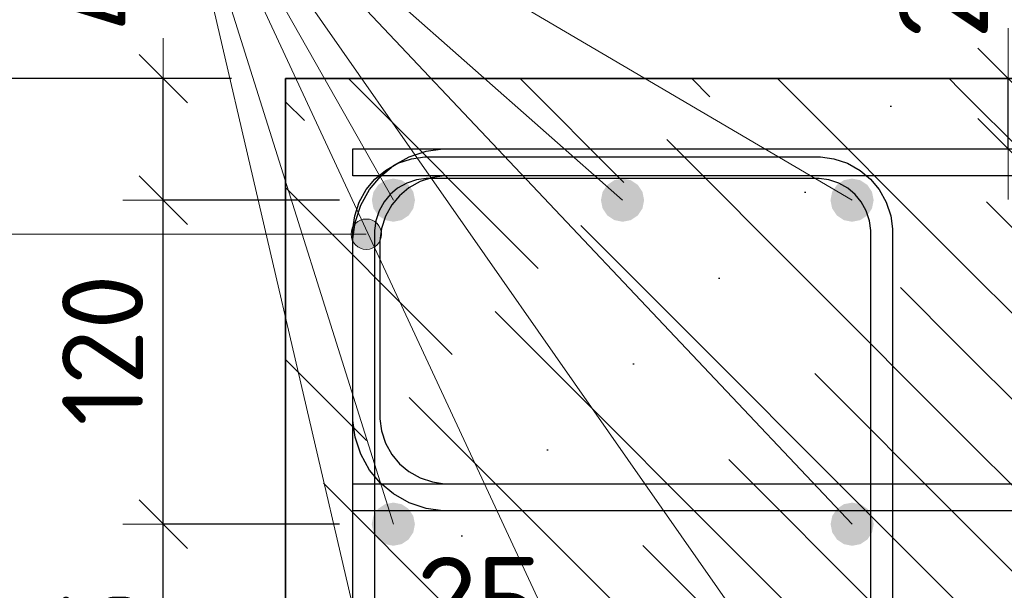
# Model space of a CAD drawing. Header units: metres. Extents: x -38 to 86, y -15 to 21.
# Tile 91 of 103: x 72.177 to 72.542, y 6.489 to 6.7. Entities that reach past the tile are written whole.
import ezdxf

# ---------------------------------------------------------------- set-up
doc = ezdxf.new("R2010")
doc.units = ezdxf.units.M
doc.header["$PDMODE"] = 65
for name, color, linetype, lineweight in [('XR$4$Арм. стержнями верхней зоны', 180, 'Continuous', 35), ('XR$4$Арм. стержнями нижней зоны', 180, 'Continuous', 35), ('XR$4$Арм.стержн. Арматура края', 96, 'Continuous', 35), ('XR$4$Арм.стержн. Хомут', 240, 'Continuous', 35), ('XR$4$Арм.стержн.горизонт. 1', 180, 'Continuous', 35), ('XR$4$Размерная линия (1)', 7, 'Continuous', 13), ('XR$4$Размерная линия_ общее', 7, 'Continuous', 13)]:
    doc.layers.add(name, color=color, linetype=linetype, lineweight=lineweight)
doc.styles.add('ISOCPEUR', font='txt')
doc.dimstyles.new('DIMSTYLE_10', dxfattribs={"dimtxt": 0.03, "dimasz": 0.03, "dimexe": 0, "dimexo": 0, "dimgap": 0.015, "dimtad": 2, "dimdec": 0, "dimlfac": 1000, "dimrnd": 1, "dimzin": 12, "dimdsep": 46, "dimtxsty": 'ISOCPEUR', "dimblk1": 'ALL_ML_STRICH', "dimblk2": 'ALL_ML_STRICH', "dimsah": 1, "dimcen": 0, "dimclrd": 7, "dimclre": 256, "dimclrt": 7, "dimadec": 0, "dimazin": 0, "dimtfac": 1, "dimtdec": 0, "dimtix": 1, "dimtmove": 2, "dimatfit": 3, "dimfxl": 0, "dimtzin": 0, "dimlwd": 0, "dimlwe": -3, "dimarcsym": 0})
doc.dimstyles.new('DIMSTYLE_11', dxfattribs={"dimtxt": 0.033, "dimasz": 0.0375, "dimexe": 0, "dimexo": 0, "dimgap": 0.0165, "dimtad": 2, "dimdec": 0, "dimlfac": 1000, "dimrnd": 1, "dimzin": 12, "dimdsep": 46, "dimtxsty": 'ISOCPEUR', "dimblk1": 'ALL_ML_STRICH', "dimblk2": 'ALL_ML_STRICH', "dimsah": 1, "dimcen": 0, "dimclrd": 7, "dimclre": 256, "dimclrt": 7, "dimadec": 0, "dimazin": 0, "dimtfac": 1, "dimtdec": 0, "dimtix": 1, "dimtmove": 2, "dimatfit": 3, "dimfxl": 0, "dimtvp": 1.2, "dimtzin": 0, "dimlwd": 0, "dimlwe": -3, "dimarcsym": 0})
doc.dimstyles.new('DIMSTYLE_12', dxfattribs={"dimtxt": 0.03, "dimasz": 0.03, "dimexe": 0, "dimexo": 0, "dimgap": 0.015, "dimtad": 2, "dimdec": 0, "dimlfac": 1000, "dimrnd": 1, "dimzin": 12, "dimdsep": 46, "dimtxsty": 'ISOCPEUR', "dimblk1": 'ALL_ML_STRICH', "dimblk2": 'ALL_ML_STRICH', "dimsah": 1, "dimcen": 0, "dimclrd": 7, "dimclre": 256, "dimclrt": 7, "dimadec": 0, "dimazin": 0, "dimtfac": 1, "dimtdec": 0, "dimtix": 1, "dimtmove": 2, "dimatfit": 3, "dimfxl": 0, "dimtzin": 0, "dimlwd": 0, "dimlwe": -3, "dimarcsym": 0})
doc.dimstyles.new('DIMSTYLE_14', dxfattribs={"dimtxt": 0.03, "dimasz": 0.03, "dimexe": 0, "dimexo": 0, "dimgap": 0.015, "dimtad": 2, "dimdec": 0, "dimlfac": 1000, "dimrnd": 1, "dimzin": 12, "dimdsep": 46, "dimtxsty": 'ISOCPEUR', "dimblk1": 'ALL_ML_STRICH', "dimblk2": 'ALL_ML_STRICH', "dimsah": 1, "dimcen": 0, "dimclrd": 7, "dimclre": 256, "dimclrt": 7, "dimadec": 0, "dimazin": 0, "dimtfac": 1, "dimtdec": 0, "dimtix": 1, "dimtmove": 2, "dimatfit": 3, "dimfxl": 0, "dimtvp": 1.2, "dimtzin": 0, "dimlwd": 0, "dimlwe": -3, "dimarcsym": 0})
doc.dimstyles.new('DIMSTYLE_9', dxfattribs={"dimtxt": 0.033, "dimasz": 0.0375, "dimexe": 0, "dimexo": 0, "dimgap": 0.0165, "dimtad": 2, "dimdec": 0, "dimlfac": 1000, "dimrnd": 1, "dimzin": 12, "dimdsep": 46, "dimtxsty": 'ISOCPEUR', "dimblk1": 'ALL_ML_STRICH', "dimblk2": 'ALL_ML_STRICH', "dimsah": 1, "dimcen": 0, "dimclrd": 7, "dimclre": 256, "dimclrt": 7, "dimadec": 0, "dimazin": 0, "dimtfac": 1, "dimtdec": 0, "dimtix": 1, "dimtmove": 2, "dimatfit": 3, "dimfxl": 0, "dimtvp": 1.2, "dimtzin": 0, "dimlwd": 0, "dimlwe": -3, "dimarcsym": 0})
pattern_1 = [(135, (0, 0), (-0.031819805, -0.031819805), [0.4, -0.05, 0, -0.05]), (135, (-0.01591, -0.01591), (-0.031819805, -0.031819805), [0.8, -0.1, 0.1, -0.1])]

# ---------------------------------------------------------------- blocks, each defined once
blk = doc.blocks.new('ALL_ML_STRICH')
at = {"color": 0, "linetype": 'ByBlock', "lineweight": -2}
for p, q in [((0, -0.5), (0, 0.5)), ((-0.3, -0.3), (0.3, 0.3)), ((-1, 0), (0.5, 0))]:
    blk.add_line(p, q, dxfattribs=at)
blk = doc.blocks.new('*D68')
at = {"layer": 'DEFPOINTS', "color": 7, "linetype": 'Continuous', "lineweight": 13, "transparency": 33554687}
for p in [(72.27526, 6.46063), (72.27526, 6.42564), (72.30026, 6.42064)]:
    blk.add_point(p, dxfattribs=at)
at = {"layer": 'XR$4$Размерная линия_ общее', "color": 253, "linetype": 'Continuous', "lineweight": -2, "true_color": 0xa0a0a0, "transparency": 33554687}
for p, q in [((72.27526, 6.44564), (72.27526, 6.46063)), ((72.30026, 6.44064), (72.30026, 6.46063))]:
    blk.add_line(p, q, dxfattribs=at)
at = {"layer": 'XR$4$Размерная линия_ общее', "color": 7, "linetype": 'Continuous', "lineweight": -2, "transparency": 33554687}
blk.add_line((72.27526, 6.46063), (72.30026, 6.46063), dxfattribs=at)
at = {"layer": 'XR$4$Размерная линия_ общее', "color": 7, "linetype": 'Continuous', "lineweight": 13, "transparency": 33554687, "xscale": 0.0375, "yscale": 0.0375, "zscale": 0.0375, "rotation": 180}
blk.add_blockref('ALL_ML_STRICH', (72.27526, 6.46063), dxfattribs=at)
at = {"layer": 'XR$4$Размерная линия_ общее', "color": 7, "linetype": 'Continuous', "lineweight": 13, "transparency": 33554687, "xscale": 0.0375, "yscale": 0.0375, "zscale": 0.0375}
blk.add_blockref('ALL_ML_STRICH', (72.30026, 6.46063), dxfattribs=at)
at = {"layer": 'XR$4$Размерная линия_ общее', "color": 7, "linetype": 'Continuous', "lineweight": 13, "transparency": 33554687, "insert": (72.34699, 6.48463), "char_height": 0.033, "width": 0.066, "attachment_point": 5, "style": 'ISOCPEUR'}
blk.add_mtext('\\A1;{25}', dxfattribs=at)
at = {"layer": 'XR$4$Размерная линия_ общее', "color": 7, "linetype": 'Continuous', "lineweight": 13, "transparency": 33554687, "insert": (72.32004, 6.46042), "char_height": 0.027, "width": 0.00135, "attachment_point": 1, "line_spacing_factor": 0.60241, "style": 'ISOCPEUR'}
blk.add_mtext('з.с.', dxfattribs=at)
blk = doc.blocks.new('*D69')
at = {"layer": 'DEFPOINTS', "color": 7, "linetype": 'Continuous', "lineweight": 13, "transparency": 33554687}
for p in [(72.2753, 6.67826), (72.15496, 6.37826), (72.27526, 6.37826)]:
    blk.add_point(p, dxfattribs=at)
at = {"layer": 'XR$4$Размерная линия (1)', "color": 9, "linetype": 'Continuous', "lineweight": -2, "true_color": 0xc7c7c7, "transparency": 33554687}
for p, q in [((72.2553, 6.67826), (72.15496, 6.67826)), ((72.25526, 6.37826), (72.15496, 6.37826))]:
    blk.add_line(p, q, dxfattribs=at)
at = {"layer": 'XR$4$Размерная линия (1)', "color": 7, "linetype": 'Continuous', "lineweight": -2, "transparency": 33554687}
blk.add_line((72.15496, 6.37826), (72.15496, 6.67826), dxfattribs=at)
at = {"layer": 'XR$4$Размерная линия (1)', "color": 7, "linetype": 'Continuous', "lineweight": 13, "transparency": 33554687, "xscale": 0.03, "yscale": 0.03, "zscale": 0.03}
for p, rotation in [((72.15496, 6.67826), 90), ((72.15496, 6.37826), 270)]:
    blk.add_blockref('ALL_ML_STRICH', p, dxfattribs=dict(at, rotation=rotation))
at = {"layer": 'XR$4$Размерная линия (1)', "color": 7, "linetype": 'Continuous', "lineweight": 13, "transparency": 33554687, "insert": (72.13246, 6.52976), "char_height": 0.03, "width": 0.09, "attachment_point": 5, "rotation": 90, "style": 'ISOCPEUR'}
blk.add_mtext('\\A1;{300}', dxfattribs=at)
blk = doc.blocks.new('*D143')
at = {"layer": 'DEFPOINTS', "color": 7, "linetype": 'Continuous', "lineweight": 13, "transparency": 33554687}
for p in [(72.50314, 6.67826), (72.50314, 6.65226), (72.54312, 6.65226)]:
    blk.add_point(p, dxfattribs=at)
at = {"layer": 'XR$4$Размерная линия_ общее', "color": 253, "linetype": 'Continuous', "lineweight": -2, "true_color": 0xa0a0a0, "transparency": 33554687}
for p, q in [((72.52314, 6.67826), (72.54312, 6.67826)), ((72.52314, 6.65226), (72.54312, 6.65226))]:
    blk.add_line(p, q, dxfattribs=at)
at = {"layer": 'XR$4$Размерная линия_ общее', "color": 7, "linetype": 'Continuous', "lineweight": -2, "transparency": 33554687}
blk.add_line((72.54312, 6.65226), (72.54312, 6.67826), dxfattribs=at)
at = {"layer": 'XR$4$Размерная линия_ общее', "color": 7, "linetype": 'Continuous', "lineweight": 13, "transparency": 33554687, "xscale": 0.0375, "yscale": 0.0375, "zscale": 0.0375}
for p, rotation in [((72.54312, 6.67826), 90), ((72.54312, 6.65226), 270)]:
    blk.add_blockref('ALL_ML_STRICH', p, dxfattribs=dict(at, rotation=rotation))
at = {"layer": 'XR$4$Размерная линия_ общее', "color": 7, "linetype": 'Continuous', "lineweight": 13, "transparency": 33554687, "insert": (72.54266, 6.69562), "char_height": 0.027, "width": 0.00135, "attachment_point": 1, "rotation": 90, "line_spacing_factor": 0.60241, "style": 'ISOCPEUR'}
blk.add_mtext('з.с.', dxfattribs=at)
at = {"layer": 'XR$4$Размерная линия_ общее', "color": 7, "linetype": 'Continuous', "lineweight": 13, "transparency": 33554687, "insert": (72.51912, 6.71598), "char_height": 0.033, "width": 0.066, "attachment_point": 5, "rotation": 90, "style": 'ISOCPEUR'}
blk.add_mtext('\\A1;{26}', dxfattribs=at)
blk = doc.blocks.new('*D145')
at = {"layer": 'DEFPOINTS', "color": 7, "linetype": 'Continuous', "lineweight": 13, "transparency": 33554687}
for p in [(72.31523, 6.51326), (72.22996, 6.41826), (72.31523, 6.41826)]:
    blk.add_point(p, dxfattribs=at)
at = {"layer": 'XR$4$Размерная линия (1)', "color": 9, "linetype": 'Continuous', "lineweight": -2, "true_color": 0xc7c7c7, "transparency": 33554687}
for p, q in [((72.29523, 6.51326), (72.22996, 6.51326)), ((72.29523, 6.41826), (72.22996, 6.41826))]:
    blk.add_line(p, q, dxfattribs=at)
at = {"layer": 'XR$4$Размерная линия (1)', "color": 7, "linetype": 'Continuous', "lineweight": -2, "transparency": 33554687}
blk.add_line((72.22996, 6.41826), (72.22996, 6.51326), dxfattribs=at)
at = {"layer": 'XR$4$Размерная линия (1)', "color": 7, "linetype": 'Continuous', "lineweight": 13, "transparency": 33554687, "xscale": 0.03, "yscale": 0.03, "zscale": 0.03}
for p, rotation in [((72.22996, 6.51326), 90), ((72.22996, 6.41826), 270)]:
    blk.add_blockref('ALL_ML_STRICH', p, dxfattribs=dict(at, rotation=rotation))
at = {"layer": 'XR$4$Размерная линия (1)', "color": 7, "linetype": 'Continuous', "lineweight": 13, "transparency": 33554687, "insert": (72.20746, 6.46726), "char_height": 0.03, "width": 0.06, "attachment_point": 5, "rotation": 90, "style": 'ISOCPEUR'}
blk.add_mtext('\\A1;{95}', dxfattribs=at)
blk = doc.blocks.new('*D146')
at = {"layer": 'DEFPOINTS', "color": 7, "linetype": 'Continuous', "lineweight": 13, "transparency": 33554687}
for p in [(72.31526, 6.63326), (72.22996, 6.51326), (72.31523, 6.51326)]:
    blk.add_point(p, dxfattribs=at)
at = {"layer": 'XR$4$Размерная линия (1)', "color": 9, "linetype": 'Continuous', "lineweight": -2, "true_color": 0xc7c7c7, "transparency": 33554687}
for p, q in [((72.29526, 6.63326), (72.22996, 6.63326)), ((72.29523, 6.51326), (72.22996, 6.51326))]:
    blk.add_line(p, q, dxfattribs=at)
at = {"layer": 'XR$4$Размерная линия (1)', "color": 7, "linetype": 'Continuous', "lineweight": -2, "transparency": 33554687}
blk.add_line((72.22996, 6.51326), (72.22996, 6.63326), dxfattribs=at)
at = {"layer": 'XR$4$Размерная линия (1)', "color": 7, "linetype": 'Continuous', "lineweight": 13, "transparency": 33554687, "xscale": 0.03, "yscale": 0.03, "zscale": 0.03}
for p, rotation in [((72.22996, 6.63326), 90), ((72.22996, 6.51326), 270)]:
    blk.add_blockref('ALL_ML_STRICH', p, dxfattribs=dict(at, rotation=rotation))
at = {"layer": 'XR$4$Размерная линия (1)', "color": 7, "linetype": 'Continuous', "lineweight": 13, "transparency": 33554687, "insert": (72.20746, 6.57776), "char_height": 0.03, "width": 0.09, "attachment_point": 5, "rotation": 90, "style": 'ISOCPEUR'}
blk.add_mtext('\\A1;{120}', dxfattribs=at)
blk = doc.blocks.new('*D147')
at = {"layer": 'DEFPOINTS', "color": 7, "linetype": 'Continuous', "lineweight": 13, "transparency": 33554687}
for p in [(72.27526, 6.67826), (72.22996, 6.63326), (72.31526, 6.63326)]:
    blk.add_point(p, dxfattribs=at)
at = {"layer": 'XR$4$Размерная линия (1)', "color": 9, "linetype": 'Continuous', "lineweight": -2, "true_color": 0xc7c7c7, "transparency": 33554687}
for p, q in [((72.25526, 6.67826), (72.22996, 6.67826)), ((72.29526, 6.63326), (72.22996, 6.63326))]:
    blk.add_line(p, q, dxfattribs=at)
at = {"layer": 'XR$4$Размерная линия (1)', "color": 7, "linetype": 'Continuous', "lineweight": -2, "transparency": 33554687}
blk.add_line((72.22996, 6.63326), (72.22996, 6.67826), dxfattribs=at)
at = {"layer": 'XR$4$Размерная линия (1)', "color": 7, "linetype": 'Continuous', "lineweight": 13, "transparency": 33554687, "xscale": 0.03, "yscale": 0.03, "zscale": 0.03}
for p, rotation in [((72.22996, 6.67826), 90), ((72.22996, 6.63326), 270)]:
    blk.add_blockref('ALL_ML_STRICH', p, dxfattribs=dict(at, rotation=rotation))
at = {"layer": 'XR$4$Размерная линия (1)', "color": 7, "linetype": 'Continuous', "lineweight": 13, "transparency": 33554687, "insert": (72.20704, 6.71794), "char_height": 0.03, "width": 0.06, "attachment_point": 5, "rotation": 90, "style": 'ISOCPEUR'}
blk.add_mtext('\\A1;{45}', dxfattribs=at)

msp = doc.modelspace()

# ---------------------------------------------------------------- hatches: boundary and pattern name
at = {"linetype": 'Continuous', "lineweight": 25, "transparency": 33554687}
h = msp.add_hatch(dxfattribs=at)
h.set_pattern_fill('__________540', scale=0.015, style=0, pattern_type=2)
h.set_pattern_definition(pattern_1)
h.paths.add_polyline_path([(72.52526, 6.67826), (72.27526, 6.67826), (72.27526, 6.37826), (72.52526, 6.37826)], flags=0)
h = msp.add_hatch(dxfattribs=at)
h.set_pattern_fill('__________540', scale=0.015, style=0, pattern_type=2)
h.set_pattern_definition(pattern_1)
h.paths.add_polyline_path([(72.52526, 6.67826), (72.52526, 6.47826), (72.65723, 6.47826), (72.65723, 6.67826)], flags=0)
at = {"layer": 'XR$4$Арм.стержн. Арматура края', "linetype": 'Continuous', "lineweight": 13, "transparency": 33554687}
for points in [[(72.30037, 6.62347), (72.30239, 6.61582), (72.30239, 6.62549)], [(72.30239, 6.62549), (72.30521, 6.61503), (72.30521, 6.62628)], [(72.30239, 6.62549), (72.30239, 6.61582), (72.30521, 6.61503)], [(72.30521, 6.62628), (72.30521, 6.61503), (72.30802, 6.61582)], [(72.30521, 6.62628), (72.30802, 6.61582), (72.30802, 6.62549)], [(72.30802, 6.62549), (72.30802, 6.61582), (72.31004, 6.61784)], [(72.30802, 6.62549), (72.31004, 6.61784), (72.31004, 6.62347)], [(72.30037, 6.61784), (72.30037, 6.62347), (72.29958, 6.62065)], [(72.30037, 6.62347), (72.30037, 6.61784), (72.30239, 6.61582)], [(72.31004, 6.62347), (72.31004, 6.61784), (72.31083, 6.62065)]]:
    msp.add_hatch(color=7, dxfattribs=at).paths.add_polyline_path(points)
at = {"layer": 'XR$4$Арм.стержн.горизонт. 1', "linetype": 'Continuous', "lineweight": 50, "transparency": 33554687}
for points in [[(72.32326, 6.63326), (72.32265, 6.63632), (72.32092, 6.63892), (72.31833, 6.64065), (72.31526, 6.64126), (72.3122, 6.64065), (72.30961, 6.63892), (72.30787, 6.63632), (72.30726, 6.63326), (72.30787, 6.6302), (72.30961, 6.6276), (72.3122, 6.62587), (72.31526, 6.62526), (72.31833, 6.62587), (72.32092, 6.6276), (72.32265, 6.6302)], [(72.40819, 6.63326), (72.40758, 6.63632), (72.40584, 6.63892), (72.40325, 6.64065), (72.40019, 6.64126), (72.39713, 6.64065), (72.39453, 6.63892), (72.3928, 6.63632), (72.39219, 6.63326), (72.3928, 6.6302), (72.39453, 6.6276), (72.39713, 6.62587), (72.40019, 6.62526), (72.40325, 6.62587), (72.40584, 6.6276), (72.40758, 6.6302)], [(72.49326, 6.63326), (72.49266, 6.63632), (72.49092, 6.63892), (72.48833, 6.64065), (72.48526, 6.64126), (72.4822, 6.64065), (72.47961, 6.63892), (72.47787, 6.63632), (72.47726, 6.63326), (72.47787, 6.6302), (72.47961, 6.6276), (72.4822, 6.62587), (72.48526, 6.62526), (72.48833, 6.62587), (72.49092, 6.6276), (72.49266, 6.6302)], [(72.32323, 6.51326), (72.32262, 6.51632), (72.32088, 6.51892), (72.31829, 6.52065), (72.31523, 6.52126), (72.31216, 6.52065), (72.30957, 6.51892), (72.30783, 6.51632), (72.30723, 6.51326), (72.30783, 6.5102), (72.30957, 6.5076), (72.31216, 6.50587), (72.31523, 6.50526), (72.31829, 6.50587), (72.32088, 6.5076), (72.32262, 6.5102)], [(72.4933, 6.51326), (72.49269, 6.51632), (72.49096, 6.51892), (72.48836, 6.52065), (72.4853, 6.52126), (72.48224, 6.52065), (72.47965, 6.51892), (72.47791, 6.51632), (72.4773, 6.51326), (72.47791, 6.5102), (72.47965, 6.5076), (72.48224, 6.50587), (72.4853, 6.50526), (72.48836, 6.50587), (72.49096, 6.5076), (72.49269, 6.5102)]]:
    msp.add_hatch(color=7, dxfattribs=at).paths.add_polyline_path(points)

# ---------------------------------------------------------------- linework, layer by layer
at = {"color": 7, "linetype": 'Continuous', "lineweight": 35, "transparency": 33554687}
for p, q in [((72.27526, 6.67826), (72.27526, 6.37826)), ((72.52526, 6.67826), (72.27526, 6.67826)), ((72.65723, 6.67826), (72.52526, 6.67826))]:
    msp.add_line(p, q, dxfattribs=at)
at = {"layer": 'XR$4$Арм. стержнями верхней зоны', "color": 4, "linetype": 'Continuous', "lineweight": 25, "transparency": 33554687}
msp.add_lwpolyline([(72.30026, 6.65226), (72.66223, 6.65226), (72.66223, 6.64226), (72.30026, 6.64226), (72.30026, 6.65226)], dxfattribs=at)
at = {"layer": 'XR$4$Арм. стержнями нижней зоны', "color": 4, "linetype": 'Continuous', "lineweight": 25, "transparency": 33554687}
msp.add_lwpolyline([(72.30026, 6.52826), (72.66223, 6.52826), (72.66223, 6.51826), (72.30026, 6.51826), (72.30026, 6.52826)], dxfattribs=at)
at = {"layer": 'XR$4$Арм.стержн. Арматура края', "color": 7, "linetype": 'Continuous', "lineweight": 13, "transparency": 33554687}
for p, q in [((72.30521, 6.62628), (72.30521, 6.62628)), ((72.16359, 6.62065), (72.30521, 6.62065)), ((72.29958, 6.62065), (72.29958, 6.62065)), ((72.31083, 6.62065), (72.31083, 6.62065)), ((72.30521, 6.61503), (72.30521, 6.61503))]:
    msp.add_line(p, q, dxfattribs=at)
at = {"layer": 'XR$4$Арм.стержн. Арматура края', "color": 4, "linetype": 'Continuous', "lineweight": 25, "transparency": 33554687}
for points in [[(72.66223, 6.51826), (72.33355, 6.51826), (72.32745, 6.51911), (72.3211, 6.5212), (72.31526, 6.52448), (72.31044, 6.5285), (72.30642, 6.53331), (72.30315, 6.53916), (72.30106, 6.54551), (72.30021, 6.55161), (72.30021, 6.61891), (72.30106, 6.62501), (72.30315, 6.63136), (72.30642, 6.63721), (72.31044, 6.64202), (72.31526, 6.64604), (72.3211, 6.64932), (72.32745, 6.65141), (72.33355, 6.65226), (72.66223, 6.65226)], [(72.66223, 6.64226), (72.33425, 6.64226), (72.32973, 6.64163), (72.32515, 6.64012), (72.32095, 6.63777), (72.31754, 6.63492), (72.31469, 6.63151), (72.31234, 6.62732), (72.31084, 6.62274), (72.31021, 6.61822), (72.31021, 6.5523), (72.31084, 6.54778), (72.31234, 6.5432), (72.31469, 6.53901), (72.31754, 6.5356), (72.32095, 6.53275), (72.32515, 6.5304), (72.32973, 6.52889), (72.33425, 6.52826), (72.66223, 6.52826)]]:
    msp.add_lwpolyline(points, dxfattribs=at)
at = {"layer": 'XR$4$Арм.стержн. Арматура края', "color": 7, "linetype": 'Continuous', "lineweight": 13, "transparency": 33554687}
msp.add_circle((72.30521, 6.62065), 0.00563, dxfattribs=at)
at = {"layer": 'XR$4$Арм.стержн. Хомут', "color": 40, "linetype": 'Continuous', "lineweight": 25, "transparency": 33554687}
for points in [[(72.30023, 6.42994), (72.30023, 6.62258), (72.30091, 6.62746), (72.30258, 6.63254), (72.3052, 6.63722), (72.30842, 6.64107), (72.31227, 6.64429), (72.31694, 6.64691), (72.32202, 6.64858), (72.3269, 6.64926), (72.47359, 6.64926), (72.47847, 6.64858), (72.48355, 6.64691), (72.48822, 6.64429), (72.49207, 6.64107), (72.49529, 6.63722), (72.49791, 6.63254), (72.49959, 6.62746), (72.50026, 6.62258), (72.50026, 6.42994)], [(72.30023, 6.42994), (72.30023, 6.62258), (72.30091, 6.62746), (72.30258, 6.63254), (72.3052, 6.63722), (72.30842, 6.64107), (72.31227, 6.64429), (72.31694, 6.64691), (72.32202, 6.64858), (72.3269, 6.64926), (72.47359, 6.64926), (72.47847, 6.64858), (72.48355, 6.64691), (72.48822, 6.64429), (72.49207, 6.64107), (72.49529, 6.63722), (72.49791, 6.63254), (72.49959, 6.62746), (72.50026, 6.62258), (72.50026, 6.42994)], [(72.49226, 6.43049), (72.49226, 6.62203), (72.49176, 6.62564), (72.49055, 6.62931), (72.48868, 6.63266), (72.4864, 6.63539), (72.48367, 6.63767), (72.48031, 6.63955), (72.47665, 6.64076), (72.47303, 6.64126), (72.32746, 6.64126), (72.32384, 6.64076), (72.32018, 6.63955), (72.31682, 6.63767), (72.3141, 6.63539), (72.31182, 6.63266), (72.30994, 6.62931), (72.30873, 6.62564), (72.30823, 6.62203), (72.30823, 6.43049)], [(72.49226, 6.43049), (72.49226, 6.62203), (72.49176, 6.62564), (72.49055, 6.62931), (72.48868, 6.63266), (72.4864, 6.63539), (72.48367, 6.63767), (72.48031, 6.63955), (72.47665, 6.64076), (72.47303, 6.64126), (72.32746, 6.64126), (72.32384, 6.64076), (72.32018, 6.63955), (72.31682, 6.63767), (72.3141, 6.63539), (72.31182, 6.63266), (72.30994, 6.62931), (72.30873, 6.62564), (72.30823, 6.62203), (72.30823, 6.43049)]]:
    msp.add_lwpolyline(points, dxfattribs=at)
at = {"layer": 'XR$4$Арм.стержн.горизонт. 1', "color": 7, "linetype": 'Continuous', "lineweight": 13, "transparency": 33554687}
for q in [(72.4853, 6.41826), (72.40023, 6.41826), (72.4853, 6.51326), (72.31523, 6.41826), (72.31523, 6.51326), (72.31526, 6.63326), (72.48526, 6.63326), (72.40019, 6.63326)]:
    msp.add_line((72.23031, 6.78305), q, dxfattribs=at)

# ---------------------------------------------------------------- dimensions: what is measured, and where the dimension line sits
at = {"layer": 'XR$4$Размерная линия (1)', "color": 7, "linetype": 'Continuous', "lineweight": 13, "transparency": 33554687}
for base, p1, p2, dimstyle, picture, middle in [((72.22996, 6.67826), (72.29526, 6.63326), (72.25526, 6.67826), 'DIMSTYLE_14', '*D147', (72.20704, 6.71794)), ((72.15496, 6.67826), (72.25526, 6.37826), (72.2553, 6.67826), 'DIMSTYLE_10', '*D69', (72.13246, 6.52976)), ((72.22996, 6.63326), (72.29523, 6.51326), (72.29526, 6.63326), 'DIMSTYLE_12', '*D146', (72.20746, 6.57776)), ((72.22996, 6.51326), (72.29523, 6.41826), (72.29523, 6.51326), 'DIMSTYLE_12', '*D145', (72.20746, 6.46726))]:
    dim = msp.add_linear_dim(base=base, p1=p1, p2=p2, angle=90, dimstyle=dimstyle, override={"dimpost": '<>', "dimclrd": 7, "dimclre": 9, "dimclrt": 7, "dimlwd": 0, "dimlwe": 65533}, dxfattribs=at)
    dim.commit()
    dim.dimension.update_dxf_attribs({"geometry": picture, "text_midpoint": middle, "dimtype": 160})
at = {"layer": 'XR$4$Размерная линия_ общее', "color": 7, "linetype": 'Continuous', "lineweight": 13, "transparency": 33554687}
dim = msp.add_linear_dim(base=(72.54312, 6.67826), p1=(72.52314, 6.65226), p2=(72.52314, 6.67826), angle=90, text='<>\\Xз.с.', dimstyle='DIMSTYLE_11', override={"dimpost": '<>', "dimclrd": 7, "dimclre": 253, "dimclrt": 7, "dimlwd": 0, "dimlwe": 65533}, dxfattribs=at)
dim.commit()
dim.dimension.update_dxf_attribs({"geometry": '*D143', "text_midpoint": (72.51912, 6.71598), "dimtype": 160})
dim = msp.add_linear_dim(base=(72.30026, 6.46063), p1=(72.27526, 6.44564), p2=(72.30026, 6.44064), text='<>\\Xз.с.', dimstyle='DIMSTYLE_9', override={"dimpost": '<>', "dimclrd": 7, "dimclre": 253, "dimclrt": 7, "dimlwd": 0, "dimlwe": 65533}, dxfattribs=at)
dim.commit()
dim.dimension.update_dxf_attribs({"geometry": '*D68', "text_midpoint": (72.34699, 6.48463), "dimtype": 160})

doc.saveas('drawing.dxf')
